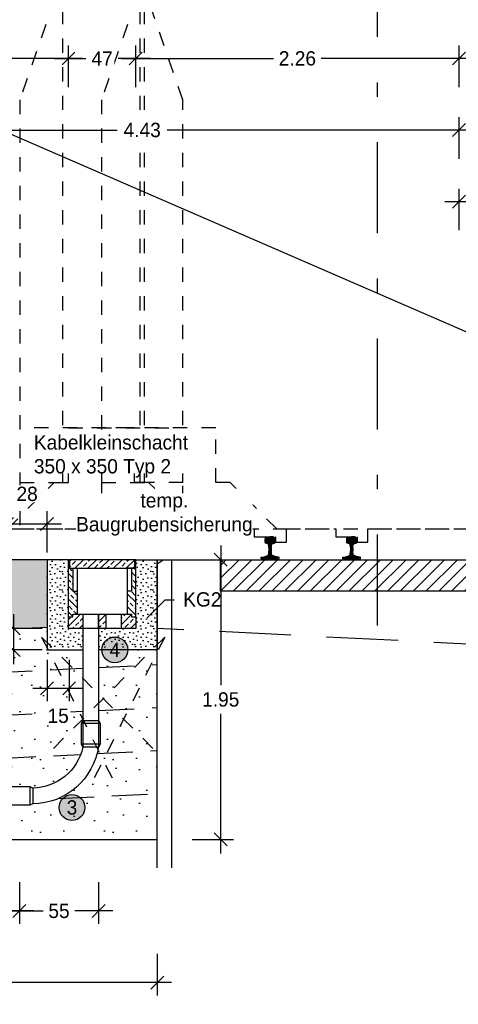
# Model space of a CAD drawing. Header units: metres. Extents: x -8 to 484, y -254 to 116.
# Tile 28 of 172: x 11.56 to 14.62, y 21.67 to 28.54. Entities that reach past the tile are written whole.
import ezdxf
from ezdxf import colors
from ezdxf.entities.mleader import LeaderData, LeaderLine
from ezdxf.math import Vec2, Vec3

# ---------------------------------------------------------------- set-up
doc = ezdxf.new("R2010")
doc.units = ezdxf.units.M
doc.linetypes.add('STRICHLINIE', pattern=[0.75, 0.5, -0.25])
doc.linetypes.add('STRICHPUNKT', pattern=[25.4, 12.7, -6.35, 0, -6.35])
for name, color, linetype in [('GTU_A_Druckbereich', 7, 'STRICHPUNKT'), ('GTU_A_Gleisachse', 7, 'STRICHPUNKT'), ('GTU_A_Lichtraumprofil', 252, 'Continuous'), ('GTU_B', 253, 'Continuous'), ('GTU_B_Bemaßung', 253, 'Continuous'), ('GTU_P', 1, 'Continuous'), ('GTU_P_Baugrube', 11, 'Continuous'), ('GTU_P_Baugrube_Bemaßung', 11, 'Continuous'), ('GTU_P_Baugrube_Beschriftung', 11, 'Continuous'), ('GTU_P_Bemaßung', 1, 'Continuous'), ('GTU_P_Beschriftung', 1, 'Continuous'), ('GTU_P_Dritter', 191, 'Continuous'), ('GTU_P_Dritter_Bemaßung', 191, 'Continuous')]:
    doc.layers.add(name, color=color, linetype=linetype)
doc.layers.add('GTU_A_Hilfslayer', color=3, linetype='Continuous', plot=False)
doc.styles.add('PROVI', font='PROVI.SHX')
doc.dimstyles.new('1zu50', dxfattribs={"dimscale": 0.5, "dimtxt": 0.2, "dimasz": 0.18, "dimexe": 0.18, "dimexo": 0.02, "dimgap": 0.09, "dimtad": 0, "dimtih": 1, "dimtoh": 1, "dimzin": 4, "dimdsep": 46, "dimtxsty": 'PROVI', "dimblk1": 'OBLIQUE', "dimblk2": 'OBLIQUE', "dimsah": 1, "dimcen": 0.3, "dimdle": 0.2, "dimclrd": 256, "dimclre": 256, "dimclrt": 256, "dimadec": 0, "dimazin": 0, "dimtfac": 1, "dimtdec": 4, "dimtofl": 0, "dimtmove": 2, "dimatfit": 3, "dimldrblk": 'NONE', "dimfxl": 0.4, "dimfxlon": 1, "dimtfill": 1, "dimtfillclr": 256, "dimtolj": 1, "dimtzin": 0, "dimlwd": -1, "dimlwe": -1, "dimarcsym": 0})
doc.dimstyles.new('1zu50 (cm)', dxfattribs={"dimscale": 0.5, "dimtxt": 0.2, "dimasz": 0.18, "dimexe": 0.18, "dimexo": 0.02, "dimgap": 0.09, "dimtad": 0, "dimtih": 1, "dimtoh": 1, "dimdec": 0, "dimlfac": 100, "dimzin": 4, "dimdsep": 46, "dimtxsty": 'PROVI', "dimblk1": 'OBLIQUE', "dimblk2": 'OBLIQUE', "dimsah": 1, "dimcen": 0.3, "dimdle": 0.2, "dimclrd": 256, "dimclre": 256, "dimclrt": 256, "dimadec": 0, "dimazin": 0, "dimtfac": 1, "dimtdec": 4, "dimtofl": 0, "dimtmove": 2, "dimatfit": 3, "dimldrblk": 'NONE', "dimfxl": 0.4, "dimfxlon": 1, "dimtfill": 1, "dimtfillclr": 256, "dimtolj": 1, "dimtzin": 0, "dimlwd": -1, "dimlwe": -1, "dimarcsym": 0})
pattern_1 = [(45, (-40.98976, 10.93253), (-0.04490128, 0.04490128), []), (45, (-40.94486, 10.93253), (-0.04490128, 0.04490128), [0.03175, -0.015875])]

# ---------------------------------------------------------------- blocks, each defined once
blk = doc.blocks.new('Lira_250m GC mit_Ola')
at = {"layer": 'GTU_A_Lichtraumprofil', "linetype": 'STRICHLINIE', "ltscale": 0.2}
for points in [[(0.75, 0.055), (1.3875, 0.055), (1.3875, -0.038), (1.4625, -0.038), (1.4625, 0), (1.6125, 0), (1.6125, 0.055), (2.025, 0.055), (3.25, 0.055), (3.25, 0.38), (3.25, 3.05), (2.61, 4.9), (-1.11, 4.9), (-1.75, 3.05), (-1.75, 0.38), (-1.75, 0.055), (-0.525, 0.055), (-0.1125, 0.055), (-0.1125, 0), (0.0375, 0), (0.0375, -0.038), (0.1125, -0.038), (0.1125, 0.055), (0.75, 0.055)], [(-1.75, 0.38), (-1.45, 0.38), (-1.45, 3.9172)], [(3.25, 0.38), (2.95, 0.38), (2.95, 3.9172)], [(-0.525, 0.055), (-0.85, 0.38), (-0.95, 0.38), (-0.95, 0.76), (-1.75, 0.76)], [(2.025, 0.055), (2.35, 0.38), (2.45, 0.38), (2.45, 0.76), (3.25, 0.76)]]:
    blk.add_lwpolyline(points, dxfattribs=at)
blk = doc.blocks.new('Druckbereich')
at = {"layer": 'GTU_A_Druckbereich', "linetype": 'STRICHLINIE', "ltscale": 0.2}
for q in [(3.1108, -1.5485), (2.799, -1.7733)]:
    blk.add_line((2.2623, -0.7), q, dxfattribs=at)
blk = doc.blocks.new('S54')
at = {"color": 0}
for p, q in [((-0.0335, 0.1187), (0.0018, 0.154)), ((-0.0335, 0.1275), (-0.0071, 0.1539)), ((-0.0335, 0.1363), (-0.0164, 0.1534)), ((-0.0335, 0.14), (-0.0324, 0.1449)), ((-0.0335, 0.116), (-0.0335, 0.14)), ((-0.0324, 0.1449), (-0.0315, 0.147)), ((-0.0322, 0.1112), (0.0105, 0.1539)), ((-0.0315, 0.147), (-0.0296, 0.1491)), ((-0.0296, 0.1491), (-0.0275, 0.1505)), ((-0.0275, 0.1505), (-0.0253, 0.1518)), ((-0.0259, 0.1086), (0.0187, 0.1531)), ((-0.0253, 0.1518), (-0.0243, 0.1521)), ((-0.0243, 0.1521), (-0.0209, 0.1529)), ((-0.0209, 0.1529), (-0.0171, 0.1533)), ((-0.0194, 0.1063), (0.0258, 0.1515)), ((-0.0171, 0.1533), (-0.014, 0.1536)), ((-0.014, 0.1536), (-0.0099, 0.1539)), ((-0.0134, 0.1034), (0.0309, 0.1477)), ((-0.0106, 0.0974), (0.0332, 0.1412)), ((-0.0099, 0.1539), (-0.0058, 0.154)), ((-0.0058, 0.154), (-0.0026, 0.154)), ((-0.0026, 0.154), (0, 0.154)), ((0.0026, 0.154), (0, 0.154)), ((0.0058, 0.154), (0.0026, 0.154)), ((0.0099, 0.1539), (0.0058, 0.154)), ((0.014, 0.1536), (0.0099, 0.1539)), ((0.0171, 0.1533), (0.014, 0.1536)), ((0.0209, 0.1529), (0.0171, 0.1533)), ((0.0243, 0.1521), (0.0209, 0.1529)), ((0.0253, 0.1518), (0.0243, 0.1521)), ((0.0275, 0.1505), (0.0253, 0.1518)), ((0.0296, 0.1491), (0.0275, 0.1505)), ((0.0315, 0.147), (0.0296, 0.1491)), ((0.0324, 0.1449), (0.0315, 0.147)), ((0.0335, 0.14), (0.0324, 0.1449)), ((0.0335, 0.116), (0.0335, 0.14)), ((-0.0332, 0.1123), (-0.0335, 0.116)), ((-0.0326, 0.1114), (-0.0332, 0.1123)), ((-0.0311, 0.1105), (-0.0326, 0.1114)), ((-0.0153, 0.1048), (-0.0311, 0.1105)), ((-0.0141, 0.1041), (-0.0153, 0.1048)), ((-0.0128, 0.1029), (-0.0141, 0.1041)), ((-0.0119, 0.1016), (-0.0128, 0.1029)), ((-0.0112, 0.1), (-0.0119, 0.1016)), ((-0.0105, 0.0968), (-0.0112, 0.1)), ((-0.0101, 0.0951), (-0.0105, 0.0968)), ((-0.0092, 0.091), (-0.0101, 0.0951)), ((-0.0085, 0.0854), (-0.0092, 0.091)), ((-0.0091, 0.09), (0.0335, 0.1326)), ((-0.008, 0.0786), (-0.0085, 0.0854)), ((-0.0083, 0.082), (0.0335, 0.1238)), ((-0.008, 0.0735), (0.0092, 0.0906)), ((-0.008, 0.0646), (0.0082, 0.0808)), ((-0.008, 0.0786), (-0.008, 0.0528)), ((-0.008, 0.0558), (0.008, 0.0718)), ((0.008, 0.0786), (0.0085, 0.0854)), ((0.008, 0.0786), (0.008, 0.0528)), ((0.0085, 0.0854), (0.0092, 0.091)), ((0.0092, 0.091), (0.0101, 0.0951)), ((0.0101, 0.0951), (0.0105, 0.0968)), ((0.0105, 0.0968), (0.0112, 0.1)), ((0.0112, 0.1), (0.0119, 0.1016)), ((0.0119, 0.1016), (0.0128, 0.1029)), ((0.0128, 0.1029), (0.0141, 0.1041)), ((0.0141, 0.1041), (0.0153, 0.1048)), ((0.0153, 0.1048), (0.0311, 0.1105)), ((0.0279, 0.1093), (0.0335, 0.115)), ((0.0311, 0.1105), (0.0326, 0.1114)), ((0.0326, 0.1114), (0.0332, 0.1123)), ((0.0332, 0.1123), (0.0335, 0.116)), ((-0.0625, 0.0013), (-0.0511, 0.0127)), ((-0.0625, 0.0099), (-0.0617, 0.0108)), ((-0.0625, 0), (-0.0625, 0.0099)), ((-0.0625, 0), (0.0625, 0)), ((-0.0617, 0.0108), (-0.0608, 0.0117)), ((-0.0608, 0.0117), (-0.0595, 0.012)), ((-0.0595, 0.012), (-0.0447, 0.0132)), ((-0.0549, 0), (-0.0403, 0.0146)), ((-0.0461, 0), (-0.0263, 0.0198)), ((-0.0447, 0.0132), (-0.0417, 0.0141)), ((-0.0417, 0.0141), (-0.0157, 0.0237)), ((-0.0372, 0.0001), (0.0088, 0.046)), ((-0.0283, 0.0001), (0.0095, 0.038)), ((-0.0195, 0.0001), (0.0111, 0.0307)), ((-0.0157, 0.0237), (-0.0137, 0.0249)), ((-0.0137, 0.0249), (-0.0124, 0.026)), ((-0.0124, 0.026), (-0.0119, 0.0274)), ((-0.0119, 0.0274), (-0.0109, 0.0313)), ((-0.0109, 0.0313), (-0.0096, 0.0378)), ((-0.0106, 0.0001), (0.014, 0.0247)), ((-0.0099, 0.0362), (0.008, 0.0541)), ((-0.0096, 0.0378), (-0.0088, 0.0461)), ((-0.0088, 0.0462), (0.008, 0.0629)), ((-0.0088, 0.0461), (-0.008, 0.0528)), ((-0.0018, 0.0001), (0.0201, 0.022)), ((0.0071, 0.0001), (0.0266, 0.0197)), ((0.0088, 0.0461), (0.008, 0.0528)), ((0.0096, 0.0378), (0.0088, 0.0461)), ((0.0109, 0.0313), (0.0096, 0.0378)), ((0.0119, 0.0274), (0.0109, 0.0313)), ((0.0124, 0.026), (0.0119, 0.0274)), ((0.0137, 0.0249), (0.0124, 0.026)), ((0.0157, 0.0237), (0.0137, 0.0249)), ((0.0417, 0.0141), (0.0157, 0.0237)), ((0.0159, 0.0001), (0.0331, 0.0173)), ((0.0247, 0.0001), (0.0395, 0.0149)), ((0.0335, 0.0001), (0.0462, 0.0127)), ((0.0447, 0.0132), (0.0417, 0.0141)), ((0.0424, 0.0001), (0.0543, 0.012)), ((0.0595, 0.012), (0.0447, 0.0132)), ((0.0608, 0.0117), (0.0595, 0.012)), ((0.06, 0), (0.0625, 0.0025)), ((0.0617, 0.0108), (0.0608, 0.0117)), ((0.0625, 0.0099), (0.0617, 0.0108)), ((0.0618, 0.0107), (0.0618, 0.0107)), ((0.0625, 0), (0.0625, 0.0099))]:
    blk.add_line(p, q, dxfattribs=at)
blk = doc.blocks.new('GTU_Kls Typ 2')
h = blk.add_hatch()
h.set_pattern_fill('ANSI33', color=256, scale=0.01, angle=156.54218)
h.set_pattern_definition([(135, (-40.98976, 10.93253), (-0.04490128, -0.04490128), []), (135, (-40.98976, 10.977434), (-0.04490128, -0.04490128), [0.03175, -0.015875])])
h.paths.add_polyline_path([(0.175, -0.22), (0.205, -0.22), (0.205, -0.06), (0.2275, -0.06), (0.2275, 0), (0.235, 0), (0.235, -0.4), (0.205, -0.4), (0.205, -0.38), (0.175, -0.38)])
h.paths.add_polyline_path([(-0.235, 0), (-0.2275, 0), (-0.2275, -0.06), (-0.205, -0.06), (-0.205, -0.22), (-0.175, -0.22), (-0.175, -0.38), (-0.205, -0.38), (-0.205, -0.4), (-0.235, -0.4)])
h = blk.add_hatch()
h.set_pattern_fill('ANSI33', color=256, scale=0.01, angle=66.54218)
h.set_pattern_definition(pattern_1)
h.paths.add_polyline_path([(0.235, -0.48), (0.235, -0.4), (0.205, -0.4), (0.205, -0.38), (0.135, -0.38), (0.135, -0.472, 0.414214), (0.143, -0.48)])
h.paths.add_polyline_path([(-0.205, -0.38), (-0.205, -0.4), (-0.235, -0.4), (-0.235, -0.48), (-0.143, -0.48, 0.414214), (-0.135, -0.472), (-0.135, -0.38)])
h.paths.add_polyline_path([(0.22, -0.06), (0.2275, 0), (-0.2275, 0), (-0.22, -0.06)])
h = blk.add_hatch()
h.set_pattern_fill('ANSI33', color=256, scale=0.01, angle=66.54218)
h.set_pattern_definition(pattern_1)
h.paths.add_polyline_path([(0.025, -0.472, -0.414214), (0.017, -0.48), (0, -0.48), (-0.017, -0.48, -0.414214), (-0.025, -0.472), (-0.025, -0.38), (0, -0.38), (0.025, -0.38)])
at = {"flags": 128}
for points in [[(-0.235, -0.4), (-0.235, 0), (-0.2275, 0), (-0.2275, -0.06), (-0.175, -0.06), (-0.175, -0.38)], [(0.2275, 0), (-0.2275, 0), (-0.2275, -0.06), (0.2275, -0.06), (0.2275, 0)], [(0.235, -0.4), (0.235, 0), (0.2275, 0), (0.2275, -0.06), (0.175, -0.06), (0.175, -0.38)], [(-0.205, -0.06), (-0.205, -0.22), (-0.175, -0.22)], [(0.205, -0.06), (0.205, -0.22), (0.175, -0.22)]]:
    blk.add_lwpolyline(points, dxfattribs=at)
blk.add_lwpolyline([(-0.235, -0.48), (-0.235, -0.4), (-0.205, -0.4), (-0.205, -0.38), (0, -0.38), (0.205, -0.38), (0.205, -0.4), (0.235, -0.4), (0.235, -0.48), (0.113, -0.48), (0.017, -0.48), (0, -0.48), (-0.017, -0.48), (-0.113, -0.48)], close=True, dxfattribs=at)
for points in [[(-0.135, -0.38), (-0.135, -0.472, -0.414214), (-0.143, -0.48)], [(-0.017, -0.48, -0.414214), (-0.025, -0.472), (-0.025, -0.38)], [(0.025, -0.38), (0.025, -0.472, -0.414214), (0.017, -0.48)], [(0.143, -0.48, -0.414214), (0.135, -0.472), (0.135, -0.38)]]:
    blk.add_lwpolyline(points, format="xyb", dxfattribs=at)
blk = doc.blocks.new('_OBLIQUE')
at = {"color": 0, "linetype": 'ByBlock'}
blk.add_line((-0.5, -0.5), (0.5, 0.5), dxfattribs=at)
blk = doc.blocks.new('*D140')
at = {"layer": 'Defpoints', "color": 0, "linetype": 'Continuous'}
for p in [(11.9001, 24.2932), (11.5163, 24.1432), (11.7501, 24.1432)]:
    blk.add_point(p, dxfattribs=at)
at = {"layer": 'GTU_P_Bemaßung', "linetype": 'Continuous'}
for p, q in [((11.5163, 24.3932), (11.5163, 24.0432)), ((11.7163, 24.2932), (11.4263, 24.2932)), ((11.7163, 24.1432), (11.4263, 24.1432))]:
    blk.add_line(p, q, dxfattribs=at)
at = {"layer": 'GTU_P_Bemaßung', "linetype": 'Continuous', "xscale": 0.09, "yscale": 0.09, "zscale": 0.09}
for p, rotation in [((11.5163, 24.2932), 90), ((11.5163, 24.1432), 270)]:
    blk.add_blockref('_OBLIQUE', p, dxfattribs=dict(at, rotation=rotation))
at = {"layer": 'GTU_P_Bemaßung', "linetype": 'Continuous', "insert": (11.3848, 24.2182), "char_height": 0.1, "attachment_point": 5, "style": 'PROVI', "bg_fill": 3, "box_fill_scale": 1.1, "bg_fill_color": 256, "bg_fill_true_color": 13158600, "bg_fill_transparency": 0}
blk.add_mtext('\\A1;15', dxfattribs=at)
blk = doc.blocks.new('_None')
blk = doc.blocks.new('*D141')
at = {"layer": 'Defpoints', "color": 0, "linetype": 'Continuous'}
for p in [(11.7501, 24.2932), (11.9047, 24.2932), (11.9047, 23.8752)]:
    blk.add_point(p, dxfattribs=at)
at = {"layer": 'GTU_P_Bemaßung', "linetype": 'Continuous'}
for p, q in [((11.7501, 24.0752), (11.7501, 23.7852)), ((11.9047, 24.0752), (11.9047, 23.7852)), ((11.6501, 23.8752), (12.0047, 23.8752))]:
    blk.add_line(p, q, dxfattribs=at)
at = {"layer": 'GTU_P_Bemaßung', "linetype": 'Continuous', "xscale": 0.09, "yscale": 0.09, "zscale": 0.09, "rotation": 180}
blk.add_blockref('_OBLIQUE', (11.7501, 23.8752), dxfattribs=at)
at = {"layer": 'GTU_P_Bemaßung', "linetype": 'Continuous', "xscale": 0.09, "yscale": 0.09, "zscale": 0.09}
blk.add_blockref('_OBLIQUE', (11.9047, 23.8752), dxfattribs=at)
at = {"layer": 'GTU_P_Bemaßung', "linetype": 'Continuous', "insert": (11.8274, 23.6828), "char_height": 0.1, "attachment_point": 5, "style": 'PROVI', "bg_fill": 3, "box_fill_scale": 1.1, "bg_fill_color": 256, "bg_fill_true_color": 13158600, "bg_fill_transparency": 0}
blk.add_mtext('\\A1;15', dxfattribs=at)
blk = doc.blocks.new('*D142')
at = {"layer": 'Defpoints', "color": 0, "linetype": 'Continuous'}
for p in [(8.8428, 23.1235), (11.5569, 23.0582), (11.5569, 22.3207)]:
    blk.add_point(p, dxfattribs=at)
at = {"layer": 'GTU_P_Bemaßung', "linetype": 'Continuous'}
for p, q in [((8.8428, 22.5207), (8.8428, 22.2307)), ((11.5569, 22.5207), (11.5569, 22.2307)), ((8.7428, 22.3207), (10.0479, 22.3207)), ((11.6569, 22.3207), (10.3519, 22.3207))]:
    blk.add_line(p, q, dxfattribs=at)
at = {"layer": 'GTU_P_Bemaßung', "linetype": 'Continuous', "xscale": 0.09, "yscale": 0.09, "zscale": 0.09, "rotation": 180}
blk.add_blockref('_OBLIQUE', (8.8428, 22.3207), dxfattribs=at)
at = {"layer": 'GTU_P_Bemaßung', "linetype": 'Continuous', "xscale": 0.09, "yscale": 0.09, "zscale": 0.09}
blk.add_blockref('_OBLIQUE', (11.5569, 22.3207), dxfattribs=at)
at = {"layer": 'GTU_P_Bemaßung', "linetype": 'Continuous', "insert": (10.1999, 22.3207), "char_height": 0.1, "attachment_point": 5, "style": 'PROVI', "bg_fill": 3, "box_fill_scale": 1.1, "bg_fill_color": 256, "bg_fill_true_color": 13158600, "bg_fill_transparency": 0}
blk.add_mtext('\\A1;2.71', dxfattribs=at)
blk = doc.blocks.new('*D143')
at = {"layer": 'Defpoints', "color": 0, "linetype": 'Continuous'}
for p in [(12.1101, 23.4722), (11.5569, 23.0582), (12.1101, 22.3207)]:
    blk.add_point(p, dxfattribs=at)
at = {"layer": 'GTU_P_Bemaßung', "linetype": 'Continuous'}
for p, q in [((11.5569, 22.5207), (11.5569, 22.2307)), ((12.1101, 22.5207), (12.1101, 22.2307)), ((11.4569, 22.3207), (11.7232, 22.3207)), ((12.2101, 22.3207), (11.9438, 22.3207))]:
    blk.add_line(p, q, dxfattribs=at)
at = {"layer": 'GTU_P_Bemaßung', "linetype": 'Continuous', "xscale": 0.09, "yscale": 0.09, "zscale": 0.09, "rotation": 180}
blk.add_blockref('_OBLIQUE', (11.5569, 22.3207), dxfattribs=at)
at = {"layer": 'GTU_P_Bemaßung', "linetype": 'Continuous', "xscale": 0.09, "yscale": 0.09, "zscale": 0.09}
blk.add_blockref('_OBLIQUE', (12.1101, 22.3207), dxfattribs=at)
at = {"layer": 'GTU_P_Bemaßung', "linetype": 'Continuous', "insert": (11.8335, 22.3207), "char_height": 0.1, "attachment_point": 5, "style": 'PROVI', "bg_fill": 3, "box_fill_scale": 1.1, "bg_fill_color": 256, "bg_fill_true_color": 13158600, "bg_fill_transparency": 0}
blk.add_mtext('\\A1;55', dxfattribs=at)
blk = doc.blocks.new('*D147')
at = {"layer": 'Defpoints', "color": 0, "linetype": 'Continuous'}
for p in [(14.63, 27.2732), (14.63, 24.9883), (17.13, 24.9883)]:
    blk.add_point(p, dxfattribs=at)
at = {"layer": 'GTU_B_Bemaßung'}
for p, q in [((14.63, 27.0732), (14.63, 27.3632)), ((17.13, 27.0732), (17.13, 27.3632)), ((17.23, 27.2732), (14.53, 27.2732))]:
    blk.add_line(p, q, dxfattribs=at)
at = {"layer": 'GTU_B_Bemaßung', "linetype": 'Continuous', "xscale": 0.09, "yscale": 0.09, "zscale": 0.09, "rotation": 180}
blk.add_blockref('_OBLIQUE', (14.63, 27.2732), dxfattribs=at)
at = {"layer": 'GTU_B_Bemaßung', "linetype": 'Continuous', "xscale": 0.09, "yscale": 0.09, "zscale": 0.09}
blk.add_blockref('_OBLIQUE', (17.13, 27.2732), dxfattribs=at)
at = {"layer": 'GTU_B_Bemaßung', "linetype": 'Continuous', "insert": (15.8791, 27.3732), "char_height": 0.1, "attachment_point": 5, "style": 'PROVI', "bg_fill": 3, "box_fill_scale": 1.1, "bg_fill_color": 256, "bg_fill_true_color": 13158600, "bg_fill_transparency": 0}
blk.add_mtext('\\A1;2.50', dxfattribs=at)
blk = doc.blocks.new('*D150')
at = {"layer": 'Defpoints', "color": 0, "linetype": 'Continuous'}
for p in [(14.63, 27.7732), (14.63, 24.7732), (10.2, 24.7312)]:
    blk.add_point(p, dxfattribs=at)
at = {"layer": 'GTU_P_Dritter_Bemaßung', "linetype": 'Continuous'}
for p, q in [((10.2, 27.5732), (10.2, 27.8632)), ((14.63, 27.5732), (14.63, 27.8632)), ((10.1, 27.7732), (12.24, 27.7732)), ((14.73, 27.7732), (12.5901, 27.7732))]:
    blk.add_line(p, q, dxfattribs=at)
at = {"layer": 'GTU_P_Dritter_Bemaßung', "linetype": 'Continuous', "xscale": 0.09, "yscale": 0.09, "zscale": 0.09, "rotation": 180}
blk.add_blockref('_OBLIQUE', (10.2, 27.7732), dxfattribs=at)
at = {"layer": 'GTU_P_Dritter_Bemaßung', "linetype": 'Continuous', "xscale": 0.09, "yscale": 0.09, "zscale": 0.09}
blk.add_blockref('_OBLIQUE', (14.63, 27.7732), dxfattribs=at)
at = {"layer": 'GTU_P_Dritter_Bemaßung', "linetype": 'Continuous', "insert": (12.415, 27.7732), "char_height": 0.1, "attachment_point": 5, "style": 'PROVI', "bg_fill": 3, "box_fill_scale": 1.1, "bg_fill_color": 256, "bg_fill_true_color": 13158600, "bg_fill_transparency": 0}
blk.add_mtext('\\A1;4.43', dxfattribs=at)
blk = doc.blocks.new('*D151')
at = {"layer": 'Defpoints', "color": 0, "linetype": 'Continuous'}
for p in [(11.9001, 28.2732), (11.9001, 24.7732), (10.2, 24.7312)]:
    blk.add_point(p, dxfattribs=at)
at = {"layer": 'GTU_P_Bemaßung', "linetype": 'Continuous'}
for p, q in [((10.2, 28.0732), (10.2, 28.3632)), ((11.9001, 28.0732), (11.9001, 28.3632)), ((10.1, 28.2732), (10.8989, 28.2732)), ((12.0001, 28.2732), (11.2012, 28.2732))]:
    blk.add_line(p, q, dxfattribs=at)
at = {"layer": 'GTU_P_Bemaßung', "linetype": 'Continuous', "xscale": 0.09, "yscale": 0.09, "zscale": 0.09, "rotation": 180}
blk.add_blockref('_OBLIQUE', (10.2, 28.2732), dxfattribs=at)
at = {"layer": 'GTU_P_Bemaßung', "linetype": 'Continuous', "xscale": 0.09, "yscale": 0.09, "zscale": 0.09}
blk.add_blockref('_OBLIQUE', (11.9001, 28.2732), dxfattribs=at)
at = {"layer": 'GTU_P_Bemaßung', "linetype": 'Continuous', "insert": (11.0501, 28.2732), "char_height": 0.1, "attachment_point": 5, "style": 'PROVI', "bg_fill": 3, "box_fill_scale": 1.1, "bg_fill_color": 256, "bg_fill_true_color": 13158600, "bg_fill_transparency": 0}
blk.add_mtext('\\A1;1.70', dxfattribs=at)
blk = doc.blocks.new('*D152')
at = {"layer": 'Defpoints', "color": 0, "linetype": 'Continuous'}
for p in [(12.3701, 28.2732), (11.9001, 24.7732), (12.3701, 24.7732)]:
    blk.add_point(p, dxfattribs=at)
at = {"layer": 'GTU_P_Bemaßung', "linetype": 'Continuous'}
for p, q in [((11.9001, 28.0732), (11.9001, 28.3632)), ((12.3701, 28.0732), (12.3701, 28.3632)), ((11.8001, 28.2732), (12.0221, 28.2732)), ((12.4701, 28.2732), (12.2481, 28.2732))]:
    blk.add_line(p, q, dxfattribs=at)
at = {"layer": 'GTU_P_Bemaßung', "linetype": 'Continuous', "xscale": 0.09, "yscale": 0.09, "zscale": 0.09, "rotation": 180}
blk.add_blockref('_OBLIQUE', (11.9001, 28.2732), dxfattribs=at)
at = {"layer": 'GTU_P_Bemaßung', "linetype": 'Continuous', "xscale": 0.09, "yscale": 0.09, "zscale": 0.09}
blk.add_blockref('_OBLIQUE', (12.3701, 28.2732), dxfattribs=at)
at = {"layer": 'GTU_P_Bemaßung', "linetype": 'Continuous', "insert": (12.1351, 28.2732), "char_height": 0.1, "attachment_point": 5, "style": 'PROVI', "bg_fill": 3, "box_fill_scale": 1.1, "bg_fill_color": 256, "bg_fill_true_color": 13158600, "bg_fill_transparency": 0}
blk.add_mtext('\\A1;47', dxfattribs=at)
blk = doc.blocks.new('*D153')
at = {"layer": 'Defpoints', "color": 0, "linetype": 'Continuous'}
for p in [(14.63, 28.2732), (12.3701, 24.7732), (14.63, 24.7732)]:
    blk.add_point(p, dxfattribs=at)
at = {"layer": 'GTU_P_Bemaßung', "linetype": 'Continuous'}
for p, q in [((12.3701, 28.0732), (12.3701, 28.3632)), ((14.63, 28.0732), (14.63, 28.3632)), ((12.2701, 28.2732), (13.3338, 28.2732)), ((14.73, 28.2732), (13.6663, 28.2732))]:
    blk.add_line(p, q, dxfattribs=at)
at = {"layer": 'GTU_P_Bemaßung', "linetype": 'Continuous', "xscale": 0.09, "yscale": 0.09, "zscale": 0.09, "rotation": 180}
blk.add_blockref('_OBLIQUE', (12.3701, 28.2732), dxfattribs=at)
at = {"layer": 'GTU_P_Bemaßung', "linetype": 'Continuous', "xscale": 0.09, "yscale": 0.09, "zscale": 0.09}
blk.add_blockref('_OBLIQUE', (14.63, 28.2732), dxfattribs=at)
at = {"layer": 'GTU_P_Bemaßung', "linetype": 'Continuous', "insert": (13.5001, 28.2732), "char_height": 0.1, "attachment_point": 5, "style": 'PROVI', "bg_fill": 3, "box_fill_scale": 1.1, "bg_fill_color": 256, "bg_fill_true_color": 13158600, "bg_fill_transparency": 0}
blk.add_mtext('\\A1;2.26', dxfattribs=at)
blk = doc.blocks.new('*D211')
at = {"layer": 'Defpoints', "color": 0, "linetype": 'Continuous'}
for p in [(11.7501, 25.0232), (11.471, 24.7732), (11.7501, 24.7732)]:
    blk.add_point(p, dxfattribs=at)
at = {"layer": 'GTU_P_Dritter_Bemaßung', "linetype": 'Continuous'}
for p, q in [((11.471, 24.8232), (11.471, 25.1132)), ((11.7501, 24.8232), (11.7501, 25.1132)), ((11.371, 25.0232), (11.8501, 25.0232))]:
    blk.add_line(p, q, dxfattribs=at)
at = {"layer": 'GTU_P_Dritter_Bemaßung', "linetype": 'Continuous', "xscale": 0.09, "yscale": 0.09, "zscale": 0.09, "rotation": 180}
blk.add_blockref('_OBLIQUE', (11.471, 25.0232), dxfattribs=at)
at = {"layer": 'GTU_P_Dritter_Bemaßung', "linetype": 'Continuous', "xscale": 0.09, "yscale": 0.09, "zscale": 0.09}
blk.add_blockref('_OBLIQUE', (11.7501, 25.0232), dxfattribs=at)
at = {"layer": 'GTU_P_Dritter_Bemaßung', "linetype": 'Continuous', "insert": (11.6106, 25.2324), "char_height": 0.1, "attachment_point": 5, "style": 'PROVI', "bg_fill": 3, "box_fill_scale": 1.1, "bg_fill_color": 256, "bg_fill_true_color": 13158600, "bg_fill_transparency": 0}
blk.add_mtext('\\A1;28', dxfattribs=at)
blk = doc.blocks.new('*D213')
at = {"layer": 'Defpoints', "color": 0, "linetype": 'Continuous'}
for p in [(7.88, 22.8207), (12.5201, 22.8207), (12.5201, 21.8207)]:
    blk.add_point(p, dxfattribs=at)
at = {"layer": 'GTU_P_Baugrube_Bemaßung', "linetype": 'Continuous'}
for p, q in [((7.88, 22.0207), (7.88, 21.7307)), ((12.5201, 22.0207), (12.5201, 21.7307)), ((7.78, 21.8207), (10.0251, 21.8207)), ((12.6201, 21.8207), (10.3751, 21.8207))]:
    blk.add_line(p, q, dxfattribs=at)
at = {"layer": 'GTU_P_Baugrube_Bemaßung', "linetype": 'Continuous', "xscale": 0.09, "yscale": 0.09, "zscale": 0.09, "rotation": 180}
blk.add_blockref('_OBLIQUE', (7.88, 21.8207), dxfattribs=at)
at = {"layer": 'GTU_P_Baugrube_Bemaßung', "linetype": 'Continuous', "xscale": 0.09, "yscale": 0.09, "zscale": 0.09}
blk.add_blockref('_OBLIQUE', (12.5201, 21.8207), dxfattribs=at)
at = {"layer": 'GTU_P_Baugrube_Bemaßung', "linetype": 'Continuous', "insert": (10.2001, 21.8207), "char_height": 0.1, "attachment_point": 5, "style": 'PROVI', "bg_fill": 3, "box_fill_scale": 1.1, "bg_fill_color": 256, "bg_fill_true_color": 13158600, "bg_fill_transparency": 0}
blk.add_mtext('\\A1;4.64', dxfattribs=at)
blk = doc.blocks.new('*D224')
at = {"layer": 'Defpoints', "color": 0, "linetype": 'Continuous'}
for p in [(12.5201, 24.7732), (12.5201, 22.8207), (12.964, 22.8207)]:
    blk.add_point(p, dxfattribs=at)
at = {"layer": 'GTU_P_Baugrube_Bemaßung', "linetype": 'Continuous'}
for p, q in [((12.964, 24.8732), (12.964, 23.8965)), ((12.764, 24.7732), (13.054, 24.7732)), ((12.964, 22.7207), (12.964, 23.6974)), ((12.764, 22.8207), (13.054, 22.8207))]:
    blk.add_line(p, q, dxfattribs=at)
at = {"layer": 'GTU_P_Baugrube_Bemaßung', "linetype": 'Continuous', "xscale": 0.09, "yscale": 0.09, "zscale": 0.09}
for p, rotation in [((12.964, 24.7732), 90), ((12.964, 22.8207), 270)]:
    blk.add_blockref('_OBLIQUE', p, dxfattribs=dict(at, rotation=rotation))
at = {"layer": 'GTU_P_Baugrube_Bemaßung', "linetype": 'Continuous', "insert": (12.964, 23.797), "char_height": 0.1, "attachment_point": 5, "style": 'PROVI', "bg_fill": 3, "box_fill_scale": 1.1, "bg_fill_color": 256, "bg_fill_true_color": 13158600, "bg_fill_transparency": 0}
blk.add_mtext('\\A1;1.95', dxfattribs=at)

msp = doc.modelspace()

# ---------------------------------------------------------------- hatches: boundary and pattern name
at = {"layer": 'GTU_B'}
h = msp.add_hatch(dxfattribs=at)
h.set_pattern_fill('ANSI31', color=256, scale=0.02, style=0)
h.set_pattern_definition([(45, (-0.90015, -38.7), (-0.04490128, 0.04490128), [])])
h.paths.add_polyline_path([(15.7279, 24.7732), (12.9622, 24.7732), (12.9622, 24.5532), (15.7279, 24.5532)])
at = {"layer": 'GTU_P', "linetype": 'Continuous'}
h = msp.add_hatch(dxfattribs=at)
h.set_pattern_fill('DOTS2', color=256, scale=0.005, style=0)
h.set_pattern_definition([(0, (-6.55984, -779.09298), (0, 0.127), [0, -0.127]), (0, (-6.5192, -779.09044), (0, 0.127), [0, -0.127]), (0, (-6.54206, -779.0625), (0, 0.127), [0, -0.127]), (0, (-6.51412, -779.04218), (0, 0.127), [0, -0.127]), (0, (-6.54714, -779.03456), (0, 0.127), [0, -0.127]), (0, (-6.53698, -779.00408), (0, 0.127), [0, -0.127]), (0, (-6.55476, -778.98122), (0, 0.127), [0, -0.127]), (0, (-6.51412, -778.98376), (0, 0.127), [0, -0.127]), (0, (-6.48364, -778.97868), (0, 0.127), [0, -0.127]), (0, (-6.4684, -779.00916), (0, 0.127), [0, -0.127]), (0, (-6.443, -779.0117), (0, 0.127), [0, -0.127]), (0, (-6.443, -779.05742), (0, 0.127), [0, -0.127]), (0, (-6.46586, -779.07266), (0, 0.127), [0, -0.127]), (0, (-6.50142, -779.06504), (0, 0.127), [0, -0.127]), (0, (-6.47856, -779.04218), (0, 0.127), [0, -0.127]), (0, (-6.50142, -779.01932), (0, 0.127), [0, -0.127]), (0, (-6.44808, -779.09044), (0, 0.127), [0, -0.127])])
h.paths.add_polyline_path([(11.7501, 24.1432), (12.0001, 24.1432), (12.0001, 24.2932), (11.9001, 24.2932), (11.9001, 24.3732), (11.9001, 24.7732), (11.7501, 24.7732)])
h.paths.add_polyline_path([(11.7501, 24.7732), (11.9001, 24.7732), (11.9001, 24.7732), (11.7501, 24.7732)])
h.paths.add_polyline_path([(12.1101, 24.2932), (12.1101, 24.1432), (12.2186, 24.1432), (12.1601, 24.2932), (12.1521, 24.2932), (12.1181, 24.2932)])
h.paths.add_polyline_path([(12.3701, 24.7732), (12.3701, 24.3732), (12.3701, 24.2932), (12.1601, 24.2932), (12.2186, 24.1432), (12.5201, 24.1432), (12.5201, 24.7732)])
h.paths.add_polyline_path([(12.3701, 24.7732), (12.5201, 24.7732), (12.5201, 24.7732)])
at = {"layer": 'GTU_P_Baugrube', "linetype": 'Continuous', "transparency": 33554687}
h = msp.add_hatch(dxfattribs=at)
h.set_pattern_fill('DOTS2', color=256, scale=0.02, style=0)
h.paths.add_polyline_path([(8.9356, 22.961), (7.88, 22.9082), (7.88, 22.8207), (8.9356, 22.8207)])
h.paths.add_polyline_path([(8.9154, 23.0582), (8.7702, 23.0582), (8.75, 23.0682, -0.21835), (8.3963, 23.2344), (7.88, 23.2086), (7.88, 22.9082), (8.9356, 22.961), (8.9356, 23.0682)])
h.paths.add_polyline_path([(8.29, 23.5295), (7.88, 23.509), (7.88, 23.2086), (8.3963, 23.2344, -0.141711), (8.29, 23.4722)])
h.paths.add_polyline_path([(8.29, 23.8298), (7.88, 23.8093), (7.88, 23.509), (8.29, 23.5295)])
h.paths.add_polyline_path([(7.88, 23.8093), (8.29, 23.8298), (8.29, 24.1432), (7.88, 24.1432)])
h.paths.add_polyline_path([(8.65, 24.1432), (8.4, 24.1432), (8.4, 23.8353), (12.0001, 24.0153), (12.0001, 24.1432), (11.7501, 24.1432), (11.7501, 24.3032), (8.65, 24.1482)])
h.paths.add_polyline_path([(8.4, 23.535), (12.0001, 23.715), (12.0001, 24.0153), (8.4, 23.8353)])
h.paths.add_polyline_path([(8.5499, 23.2421), (8.9356, 23.2614), (8.9356, 23.2732), (9.1735, 23.2732), (11.985, 23.4138, 0.036041), (12.0001, 23.4642), (12.0001, 23.715), (8.4, 23.535), (8.4, 23.4642, 0.190425)])
h.paths.add_polyline_path([(8.9154, 23.1889), (8.9356, 23.1782), (8.9356, 23.2614), (8.5499, 23.2421, 0.14715), (8.75, 23.1782), (8.7702, 23.1889)])
h.paths.add_polyline_path([(11.4641, 23.1782), (11.4843, 23.1889), (11.6296, 23.1889), (11.6497, 23.1782, 0.30669), (11.985, 23.4138), (9.1735, 23.2732), (11.4641, 23.2732)])
h.paths.add_polyline_path([(11.6296, 23.0582), (11.4843, 23.0582), (11.4641, 23.0682), (11.4641, 22.8207), (12.5201, 22.8207), (12.5201, 23.1402), (11.8288, 23.1056, -0.09835), (11.6497, 23.0682)])
h.paths.add_polyline_path([(11.8288, 23.1056), (12.5201, 23.1402), (12.5201, 23.4406), (12.0995, 23.4196, -0.232663)])
h.paths.add_polyline_path([(12.1101, 23.4722, -0.028622), (12.0995, 23.4196), (12.5201, 23.4406), (12.5201, 23.741), (12.1101, 23.7205)])
h.paths.add_polyline_path([(12.1101, 23.7205), (12.5201, 23.741), (12.5201, 24.0413), (12.1101, 24.0208)])
h.paths.add_polyline_path([(12.5201, 24.1432), (12.1101, 24.1432), (12.1101, 24.0208), (12.5201, 24.0413)])
at = {"layer": 'GTU_P_Beschriftung', "true_color": 0xffffff}
msp.add_hatch(color=7, dxfattribs=at).paths.add_polyline_path([(12.3137, 24.1434, 1), (12.1337, 24.1434, 1)])
at = {"layer": 'GTU_P_Dritter', "linetype": 'Continuous', "transparency": 33554508}
h = msp.add_hatch(color=256, dxfattribs=at)
h.paths.add_polyline_path([(8.929, 24.7732), (8.65, 24.7732), (8.65, 24.1709), (8.7123, 24.2332), (8.6703, 24.1492), (11.7501, 24.3032), (11.7501, 24.7732), (11.471, 24.7732), (11.5, 24.5632), (8.9, 24.5632)])
h.paths.add_polyline_path([(8.7123, 24.2332), (8.65, 24.1709), (8.65, 24.1482), (8.6703, 24.1492)])

# ---------------------------------------------------------------- linework, layer by layer
at = {"layer": 'GTU_A_Druckbereich', "linetype": 'STRICHLINIE', "ltscale": 0.2}
for q in [(11.7238, 23.3847), (12.0357, 23.1599)]:
    msp.add_line((12.5723, 24.2332), q, dxfattribs=at)
at = {"layer": 'GTU_B', "linetype": 'STRICHLINIE'}
msp.add_lwpolyline([(12.5201, 24.7452), (12.5622, 24.7732), (12.5622, 24.7732), (16.1279, 24.7732), (16.1279, 24.7732), (17.1997, 24.0587), (12.5201, 24.2927)], dxfattribs=at)
at = {"layer": 'GTU_B', "linetype": 'Continuous', "flags": 128}
msp.add_lwpolyline([(12.9622, 24.7732), (15.7279, 24.7732), (15.7279, 24.5532), (12.9622, 24.5532)], close=True, dxfattribs=at)
at = {"layer": 'GTU_P', "linetype": 'Continuous'}
msp.add_line((12.5201, 24.7732), (12.5622, 24.7732), dxfattribs=at)
at = {"layer": 'GTU_P'}
msp.add_line((11.6296, 23.1889), (11.6296, 23.0582), dxfattribs=at)
at = {"layer": 'GTU_P', "linetype": 'Continuous'}
for points in [[(11.9001, 24.7732), (11.7501, 24.7732), (11.7501, 24.1432), (12.0001, 24.1432)], [(12.3701, 24.7732), (12.5201, 24.7732), (12.5201, 24.1432), (12.1101, 24.1432)]]:
    msp.add_lwpolyline(points, dxfattribs=at)
for points in [[(12.0001, 24.3932), (12.0001, 23.4642, -0.346562), (11.6497, 23.1782)], [(12.1101, 24.3932), (12.1101, 23.4722, -0.370985), (11.6497, 23.0682)]]:
    msp.add_lwpolyline(points, format="xyb", dxfattribs=at)
at = {"layer": 'GTU_P'}
msp.add_lwpolyline([(11.6296, 23.0582), (11.4843, 23.0582), (11.4641, 23.0682), (11.4641, 23.1782), (11.4843, 23.1889), (11.6296, 23.1889), (11.6497, 23.1782), (11.6497, 23.0682)], close=True, dxfattribs=at)
at = {"layer": 'GTU_P_Baugrube', "linetype": 'STRICHLINIE', "ltscale": 0.5}
for points in [[(8.4, 23.8353), (12.0001, 24.0153)], [(12.1101, 24.0208), (12.5201, 24.0413)], [(12.1101, 23.7205), (12.5201, 23.741)], [(8.4, 23.535), (12.0001, 23.715)], [(9.1735, 23.2732), (11.985, 23.4138)], [(12.0995, 23.4196), (12.5201, 23.4406)], [(11.8288, 23.1056), (12.5201, 23.1402)]]:
    msp.add_lwpolyline(points, dxfattribs=at)
at = {"layer": 'GTU_P_Beschriftung'}
msp.add_circle((12.2237, 24.1434, 23875.401), 0.09, dxfattribs=at)
at = {"layer": 'GTU_P_Dritter', "linetype": 'STRICHLINIE'}
for points in [[(11.7501, 24.7732), (11.471, 24.7732)], [(8.65, 24.1482), (11.7501, 24.3032)]]:
    msp.add_lwpolyline(points, dxfattribs=at)

# ---------------------------------------------------------------- block references
at = {"layer": 'GTU_A_Druckbereich'}
msp.add_blockref('Druckbereich', (9.45, 24.9332), dxfattribs=at)
at = {"layer": 'GTU_A_Lichtraumprofil'}
msp.add_blockref('Lira_250m GC mit_Ola', (9.4502, 24.9333), dxfattribs=at)
at = {"layer": 'GTU_P', "linetype": 'Continuous'}
msp.add_blockref('GTU_Kls Typ 2', (12.1351, 24.7732), dxfattribs=at)

# ---------------------------------------------------------------- texts
at = {"layer": 'GTU_P_Beschriftung', "insert": (12.2237, 24.1434, 23875.401), "char_height": 0.1, "attachment_point": 5, "style": 'PROVI'}
msp.add_mtext('4', dxfattribs=at)

# ---------------------------------------------------------------- next in the draw order: block references
at = {"layer": 'GTU_A_Lichtraumprofil'}
msp.add_blockref('Lira_250m GC mit_Ola', (13.3102, 24.9333), dxfattribs=at)

# ---------------------------------------------------------------- next in the draw order: dimensions: what is measured, and where the dimension line sits
at = {"layer": 'GTU_P_Baugrube_Bemaßung', "linetype": 'Continuous'}
dim = msp.add_linear_dim(base=(12.5201, 21.8207), p1=(7.88, 22.8207), p2=(12.5201, 22.8207), dimstyle='1zu50', dxfattribs=at)
dim.commit()
dim.dimension.update_dxf_attribs({"geometry": '*D213', "text_midpoint": (10.2001, 21.8207)})

# ---------------------------------------------------------------- next in the draw order: leaders
at = {"layer": 'GTU_P_Beschriftung', "linetype": 'Continuous'}
ml = msp.add_multileader_mtext('Standard', dxfattribs=at)
ml.set_content('KG2', color=256, style='PROVI')
ml.set_leader_properties(color=256, linetype='ByLayer', lineweight=-1)
ml.set_arrow_properties(name='NONE')
ml.build(insert=Vec2(0, 0))
ml.multileader.update_dxf_attribs({"dogleg_length": 0.125, "arrow_head_size": 0.0625, "scale": 0.05})
ctx = ml.context
ctx.base_point, ctx.scale, ctx.char_height, ctx.arrow_head_size, ctx.landing_gap_size, ctx.plane_origin = Vec3(12.6391, 24.4939), 0.05, 0.1, 0.0625, 0.0625, Vec3(-7.8039, -776.6134)
notes = []
notes.append((ctx, [(0, (1, 1, 0), (12.5766, 24.4939), (1, 0), 0.0625, [(0, [(12.4499, 24.3674)], 0, [])])]))
ctx.mtext.insert = Vec3(12.7016, 24.546)
ctx.mtext.has_bg_fill, ctx.mtext.bg_color, ctx.mtext.bg_scale_factor, ctx.mtext.bg_transparency, ctx.mtext.use_window_bg_color = 1, -1027028792, 1, 0, 1
for ctx, leaders in notes:
    for number, flags, end, landing, length, lines in leaders:
        leader = LeaderData()
        leader.index, (leader.has_last_leader_line, leader.has_dogleg_vector, leader.attachment_direction) = number, flags
        leader.last_leader_point, leader.dogleg_vector, leader.dogleg_length = Vec3(end), Vec3(landing), length
        for number, points, colour, breaks in lines:
            line = LeaderLine()
            line.index, line.vertices, line.color, line.breaks = number, Vec3.list(points), colors.encode_raw_color(colour), breaks
            leader.lines.append(line)
        ctx.leaders.append(leader)

# ---------------------------------------------------------------- next in the draw order: linework, layer by layer
at = {"layer": 'GTU_P_Baugrube', "linetype": 'Continuous', "flags": 128}
msp.add_lwpolyline([(7.88, 24.1432), (7.88, 22.8207), (12.5201, 22.8207), (12.5201, 24.1432)], dxfattribs=at)

# ---------------------------------------------------------------- next in the draw order: block references
at = {"layer": 'GTU_A_Lichtraumprofil'}
msp.add_blockref('Lira_250m GC mit_Ola', (13.8802, 24.9333), dxfattribs=at)

# ---------------------------------------------------------------- next in the draw order: linework, layer by layer
at = {"layer": 'GTU_A_Gleisachse', "color": 7, "ltscale": 0.05}
msp.add_line((14.06, 24.3132), (14.06, 30.3132), dxfattribs=at)

# ---------------------------------------------------------------- next in the draw order: block references
at = {"layer": 'GTU_B', "rotation": 359.9999999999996}
for p in [(13.309, 24.7792), (13.879, 24.7792)]:
    msp.add_blockref('S54', p, dxfattribs=at)

# ---------------------------------------------------------------- next in the draw order: dimensions: what is measured, and where the dimension line sits
at = {"layer": 'GTU_B_Bemaßung'}
dim = msp.add_linear_dim(base=(14.63, 27.2732), p1=(17.13, 24.9883), p2=(14.63, 24.9883), dimstyle='1zu50', override={"dimclrd": 256, "dimclre": 256, "dimclrt": 256}, dxfattribs=at)
dim.commit()
dim.dimension.update_dxf_attribs({"geometry": '*D147', "text_midpoint": (15.8791, 27.3732), "dimtype": 160})
at = {"layer": 'GTU_P_Bemaßung', "linetype": 'Continuous'}
dim = msp.add_linear_dim(base=(11.5163, 24.1432), p1=(11.9001, 24.2932), p2=(11.7501, 24.1432), angle=90, dimstyle='1zu50 (cm)', dxfattribs=at)
dim.commit()
dim.dimension.update_dxf_attribs({"geometry": '*D140', "text_midpoint": (11.3848, 24.2182), "dimtype": 160})
dim = msp.add_linear_dim(base=(11.5569, 22.3207), p1=(8.8428, 23.1235), p2=(11.5569, 23.0582), dimstyle='1zu50', dxfattribs=at)
dim.commit()
dim.dimension.update_dxf_attribs({"geometry": '*D142', "text_midpoint": (10.1999, 22.3207)})

# ---------------------------------------------------------------- next in the draw order: dimensions: what is measured, and where the dimension line sits
dim = msp.add_linear_dim(base=(11.9047, 23.8752), p1=(11.7501, 24.2932), p2=(11.9047, 24.2932), dimstyle='1zu50 (cm)', dxfattribs=at)
dim.commit()
dim.dimension.update_dxf_attribs({"geometry": '*D141', "text_midpoint": (11.8274, 23.6828), "dimtype": 160})
dim = msp.add_linear_dim(base=(12.1101, 22.3207), p1=(11.5569, 23.0582), p2=(12.1101, 23.4722), dimstyle='1zu50 (cm)', dxfattribs=at)
dim.commit()
dim.dimension.update_dxf_attribs({"geometry": '*D143', "text_midpoint": (11.8335, 22.3207)})
at = {"layer": 'GTU_P_Dritter_Bemaßung', "linetype": 'Continuous'}
dim = msp.add_linear_dim(base=(14.63, 27.7732), p1=(10.2, 24.7312), p2=(14.63, 24.7732), dimstyle='1zu50', dxfattribs=at)
dim.commit()
dim.dimension.update_dxf_attribs({"geometry": '*D150', "text_midpoint": (12.415, 27.7732)})

# ---------------------------------------------------------------- next in the draw order: hatches: boundary and pattern name
at = {"layer": 'GTU_P_Beschriftung', "true_color": 0xffffff}
msp.add_hatch(color=7, dxfattribs=at).paths.add_polyline_path([(12.0143, 23.0428, 1), (11.8343, 23.0428, 1)])

# ---------------------------------------------------------------- next in the draw order: linework, layer by layer
at = {"layer": 'GTU_P'}
for p, q in [((12.1207, 23.6296), (11.9901, 23.6296)), ((12.1207, 23.4844), (11.9901, 23.4844))]:
    msp.add_line(p, q, dxfattribs=at)
msp.add_lwpolyline([(11.9901, 23.4844), (11.9901, 23.6296), (12.0001, 23.6498), (12.1101, 23.6498), (12.1207, 23.6296), (12.1207, 23.4844), (12.1101, 23.4642), (12.0001, 23.4642)], close=True, dxfattribs=at)
at = {"layer": 'GTU_P_Beschriftung'}
msp.add_circle((11.9243, 23.0428), 0.09, dxfattribs=at)

# ---------------------------------------------------------------- next in the draw order: texts
at = {"layer": 'GTU_P_Beschriftung', "insert": (11.9243, 23.0428), "char_height": 0.1, "attachment_point": 5, "style": 'PROVI'}
msp.add_mtext('3', dxfattribs=at)

# ---------------------------------------------------------------- next in the draw order: dimensions: what is measured, and where the dimension line sits
at = {"layer": 'GTU_P_Dritter_Bemaßung', "linetype": 'Continuous'}
dim = msp.add_linear_dim(base=(11.7501, 25.0232), p1=(11.471, 24.7732), p2=(11.7501, 24.7732), dimstyle='1zu50 (cm)', dxfattribs=at)
dim.commit()
dim.dimension.update_dxf_attribs({"geometry": '*D211', "text_midpoint": (11.6106, 25.2324)})

# ---------------------------------------------------------------- next in the draw order: dimensions: what is measured, and where the dimension line sits
at = {"layer": 'GTU_P_Bemaßung', "linetype": 'Continuous'}
dim = msp.add_linear_dim(base=(11.9001, 28.2732), p1=(10.2, 24.7312), p2=(11.9001, 24.7732), dimstyle='1zu50', dxfattribs=at)
dim.commit()
dim.dimension.update_dxf_attribs({"geometry": '*D151', "text_midpoint": (11.0501, 28.2732)})

# ---------------------------------------------------------------- next in the draw order: dimensions: what is measured, and where the dimension line sits
dim = msp.add_linear_dim(base=(12.3701, 28.2732), p1=(11.9001, 24.7732), p2=(12.3701, 24.7732), dimstyle='1zu50 (cm)', dxfattribs=at)
dim.commit()
dim.dimension.update_dxf_attribs({"geometry": '*D152', "text_midpoint": (12.1351, 28.2732)})

# ---------------------------------------------------------------- next in the draw order: dimensions: what is measured, and where the dimension line sits
dim = msp.add_linear_dim(base=(14.63, 28.2732), p1=(12.3701, 24.7732), p2=(14.63, 24.7732), dimstyle='1zu50', dxfattribs=at)
dim.commit()
dim.dimension.update_dxf_attribs({"geometry": '*D153', "text_midpoint": (13.5001, 28.2732)})

# ---------------------------------------------------------------- next in the draw order: linework, layer by layer
at = {"layer": 'GTU_P_Baugrube', "linetype": 'Continuous'}
msp.add_lwpolyline([(12.5201, 22.6207), (12.5201, 24.7732), (12.6201, 24.7732), (12.6201, 22.6207)], dxfattribs=at)

# ---------------------------------------------------------------- next in the draw order: texts
at = {"layer": 'GTU_P_Baugrube_Beschriftung', "insert": (12.5701, 24.9409), "char_height": 0.1, "attachment_point": 8, "style": 'PROVI', "bg_fill": 3, "box_fill_scale": 1, "bg_fill_color": 256, "bg_fill_true_color": 13158600, "bg_fill_transparency": 0}
msp.add_mtext('temp.\\PBaugrubensicherung', dxfattribs=at)
at = {"layer": 'GTU_P_Beschriftung', "insert": (11.6577, 25.3455), "char_height": 0.1, "attachment_point": 7, "style": 'PROVI', "bg_fill": 3, "box_fill_scale": 1, "bg_fill_color": 256, "bg_fill_true_color": 13158600, "bg_fill_transparency": 0}
msp.add_mtext('Kabelkleinschacht\\P350 x 350 Typ 2', dxfattribs=at)

# ---------------------------------------------------------------- next in the draw order: dimensions: what is measured, and where the dimension line sits
at = {"layer": 'GTU_P_Baugrube_Bemaßung', "linetype": 'Continuous'}
dim = msp.add_linear_dim(base=(12.964, 22.8207), p1=(12.5201, 24.7732), p2=(12.5201, 22.8207), angle=90, dimstyle='1zu50', dxfattribs=at)
dim.commit()
dim.dimension.update_dxf_attribs({"geometry": '*D224', "text_midpoint": (12.964, 23.797)})

# ---------------------------------------------------------------- next in the draw order: linework, layer by layer
at = {"layer": 'GTU_A_Hilfslayer', "linetype": 'Continuous', "flags": 128}
msp.add_lwpolyline([(-8, 36.2), (33.6526, 18.1385)], dxfattribs=at)

doc.saveas('drawing.dxf')
